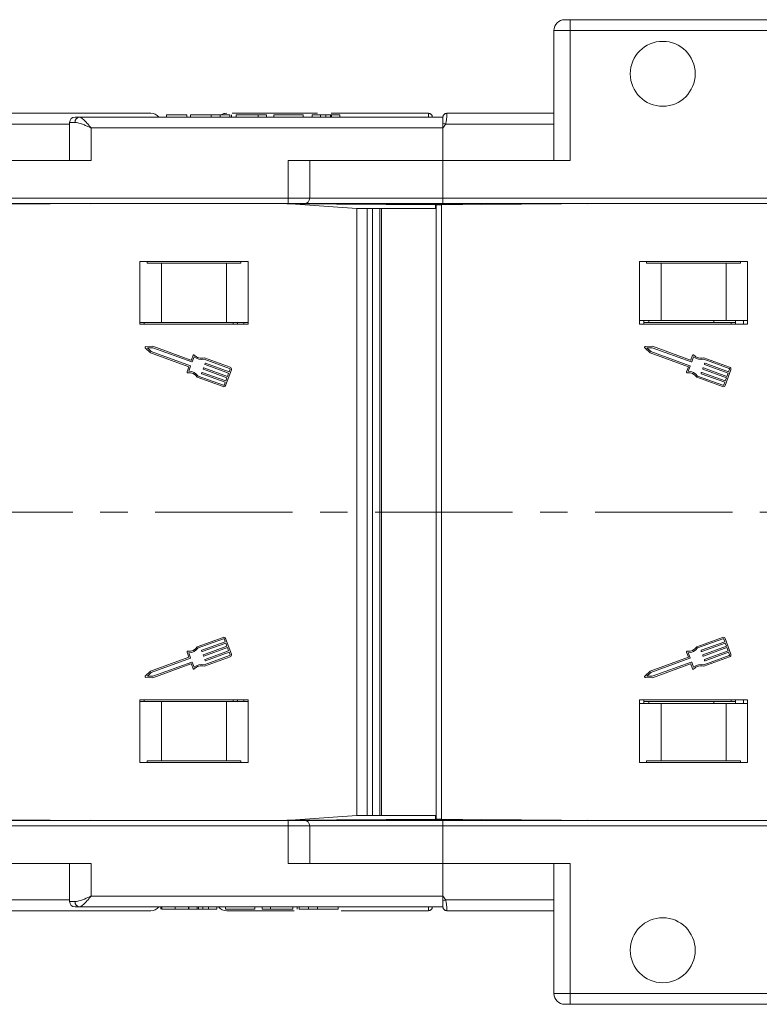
# Model space of a CAD drawing. Header units: millimetres. Extents: x 2471 to 3393, y -390 to 262.
# Tile 12 of 49: x 2900 to 2968, y -244 to -153. Entities that reach past the tile are written whole.
import ezdxf

# ---------------------------------------------------------------- set-up
doc = ezdxf.new("R2010")
doc.units = ezdxf.units.MM
doc.linetypes.add('CENTERX2', pattern=[20.32, 12.7, -2.54, 2.54, -2.54])

msp = doc.modelspace()

# ---------------------------------------------------------------- linework, layer by layer
at = {"color": 7, "linetype": 'Continuous', "lineweight": 15}
for p, q in [((2950.796, -153.131), (2950.296, -153.131)), ((2950.796, -153.131), (2950.796, -154.131)), ((2950.796, -153.131), (2983.846, -153.131)), ((2949.296, -154.131), (2949.296, -166.131)), ((2949.296, -154.131), (2950.796, -154.131)), ((2950.796, -154.131), (2950.796, -166.131)), ((2983.846, -154.131), (2950.796, -154.131)), ((2893.394, -161.781), (2912.044, -161.781)), ((2913.485, -161.931), (2913.485, -162.131)), ((2915.377, -161.931), (2915.377, -162.131)), ((2915.723, -161.931), (2915.723, -162.131)), ((2917.626, -161.931), (2917.626, -162.131)), ((2918.469, -161.931), (2918.469, -162.131)), ((2919.339, -161.931), (2919.339, -162.131)), ((2919.518, -161.931), (2919.518, -162.131)), ((2919.551, -161.781), (2927.447, -161.781)), ((2919.928, -161.931), (2919.928, -162.131)), ((2921.98, -161.931), (2919.928, -161.931)), ((2921.98, -161.931), (2921.98, -162.131)), ((2922.749, -161.931), (2921.98, -161.931)), ((2922.749, -161.931), (2922.749, -162.131)), ((2923.415, -161.931), (2923.415, -162.131)), ((2926.133, -161.931), (2923.415, -161.931)), ((2926.133, -161.931), (2926.133, -162.131)), ((2927.723, -161.931), (2926.954, -161.931)), ((2926.954, -161.931), (2926.954, -162.131)), ((2927.723, -161.931), (2927.723, -162.131)), ((2928.233, -161.931), (2928.233, -162.131)), ((2928.645, -161.931), (2928.645, -162.131)), ((2928.707, -161.781), (2937.707, -161.781)), ((2928.749, -161.931), (2928.749, -162.131)), ((2929.518, -161.931), (2928.749, -161.931)), ((2929.518, -161.931), (2929.518, -162.131)), ((2937.707, -161.781), (2937.707, -161.781)), ((2939.394, -161.781), (2949.296, -161.781)), ((2904.544, -162.781), (2893.279, -162.781)), ((2904.544, -162.631), (2904.544, -166.131)), ((2904.544, -162.631), (2905.053, -162.631)), ((2905.044, -162.131), (2905.426, -162.131)), ((2905.426, -162.131), (2939.044, -162.131)), ((2939.044, -162.131), (2939.044, -162.656)), ((2939.044, -162.656), (2939.044, -163.131)), ((2949.296, -162.781), (2939.279, -162.781)), ((2906.544, -163.131), (2906.544, -166.131)), ((2939.044, -163.131), (2906.544, -163.131)), ((2939.044, -163.131), (2939.044, -166.131)), ((2893.044, -166.131), (2906.544, -166.131)), ((2924.726, -169.631), (2924.726, -166.131)), ((2939.044, -166.131), (2924.726, -166.131)), ((2926.726, -169.631), (2926.726, -166.131)), ((2939.044, -169.631), (2939.044, -166.131)), ((2950.796, -166.131), (2939.044, -166.131)), ((2893.044, -169.631), (2924.726, -169.631)), ((2924.726, -170.131), (2893.044, -170.131)), ((2907.544, -170.131), (2893.046, -170.201)), ((2906.557, -170.131), (2906.482, -170.136)), ((2906.557, -170.136), (2906.557, -170.131)), ((2931.087, -170.581), (2924.544, -170.131)), ((2938.054, -170.201), (2924.618, -170.136)), ((2938.346, -170.228), (2924.647, -170.138)), ((2924.726, -170.131), (2924.726, -169.631)), ((2924.726, -169.631), (2926.726, -169.631)), ((2926.226, -170.131), (2924.726, -170.131)), ((2939.044, -170.131), (2926.226, -170.131)), ((2926.726, -169.631), (2939.044, -169.631)), ((2953.695, -170.131), (2938.906, -170.228)), ((2939.044, -169.631), (2983.846, -169.631)), ((2939.044, -170.131), (2939.044, -169.631)), ((2983.846, -170.131), (2939.044, -170.131)), ((2952.557, -170.131), (2952.437, -170.139)), ((2952.557, -170.138), (2952.557, -170.131)), ((2953.557, -170.131), (2953.55, -170.132)), ((2931.087, -198.631), (2931.087, -170.581)), ((2931.087, -170.581), (2932.05, -170.581)), ((2932.05, -170.581), (2932.05, -198.631)), ((2932.545, -170.581), (2932.05, -170.581)), ((2932.545, -198.631), (2932.545, -170.581)), ((2933.21, -170.581), (2932.545, -170.581)), ((2933.21, -170.581), (2933.21, -198.631)), ((2933.367, -170.581), (2933.21, -170.581)), ((2933.367, -170.581), (2933.367, -198.631)), ((2938.346, -170.581), (2933.367, -170.581)), ((2940.89, -170.215), (2938.054, -170.201)), ((2938.054, -170.226), (2938.054, -170.201)), ((2938.346, -170.228), (2938.626, -170.229)), ((2938.346, -170.581), (2938.346, -170.228)), ((2938.406, -170.231), (2938.906, -170.228)), ((2938.406, -198.631), (2938.406, -170.231)), ((2938.906, -170.228), (2938.906, -198.631)), ((2921.044, -175.481), (2911.044, -175.481)), ((2911.044, -175.481), (2911.044, -181.281)), ((2911.71, -175.631), (2911.71, -175.481)), ((2920.377, -175.481), (2920.377, -175.631)), ((2921.044, -181.281), (2921.044, -175.481)), ((2967.195, -175.481), (2957.195, -175.481)), ((2957.195, -175.481), (2957.195, -181.281)), ((2957.861, -175.631), (2957.861, -175.481)), ((2966.528, -175.481), (2966.528, -175.631)), ((2967.195, -181.281), (2967.195, -175.481)), ((2913.044, -175.631), (2911.71, -175.631)), ((2913.044, -181.131), (2913.044, -175.631)), ((2919.044, -175.631), (2913.044, -175.631)), ((2919.044, -181.131), (2919.044, -175.631)), ((2920.377, -175.631), (2919.044, -175.631)), ((2959.195, -175.631), (2957.861, -175.631)), ((2959.195, -180.931), (2959.195, -175.631)), ((2965.195, -175.631), (2959.195, -175.631)), ((2965.195, -180.931), (2965.195, -175.631)), ((2966.528, -175.631), (2965.195, -175.631)), ((2959.195, -180.931), (2957.195, -180.931)), ((2957.595, -181.281), (2957.595, -180.931)), ((2958.057, -181.131), (2958.057, -180.931)), ((2965.195, -180.931), (2959.195, -180.931)), ((2964.057, -181.131), (2964.057, -180.931)), ((2967.195, -180.931), (2965.195, -180.931)), ((2966.057, -181.281), (2966.057, -180.931)), ((2966.795, -181.281), (2966.795, -180.931)), ((2913.044, -181.131), (2911.044, -181.131)), ((2911.044, -181.281), (2921.044, -181.281)), ((2911.444, -181.281), (2911.444, -181.131)), ((2919.044, -181.131), (2913.044, -181.131)), ((2921.044, -181.131), (2919.044, -181.131)), ((2919.657, -181.131), (2919.657, -181.281)), ((2920.057, -181.281), (2920.057, -181.131)), ((2920.644, -181.281), (2920.644, -181.131)), ((2957.195, -181.281), (2967.195, -181.281)), ((2958.057, -181.131), (2957.595, -181.131)), ((2964.057, -181.131), (2958.057, -181.131)), ((2966.057, -181.131), (2964.057, -181.131)), ((2965.657, -181.131), (2965.657, -181.281)), ((2911.535, -183.459), (2912.021, -183.914)), ((2912.24, -183.315), (2911.575, -183.349)), ((2912.221, -183.443), (2911.732, -183.469)), ((2911.732, -183.469), (2912.089, -183.803)), ((2912.089, -183.803), (2915.702, -185.123)), ((2915.833, -184.763), (2912.221, -183.443)), ((2915.757, -184.6), (2912.24, -183.315)), ((2957.686, -183.459), (2958.172, -183.914)), ((2958.391, -183.315), (2957.726, -183.349)), ((2958.372, -183.443), (2957.883, -183.469)), ((2957.883, -183.469), (2958.24, -183.803)), ((2958.24, -183.803), (2961.853, -185.123)), ((2961.984, -184.763), (2958.372, -183.443)), ((2961.908, -184.6), (2958.391, -183.315)), ((2912.021, -183.914), (2915.568, -185.21)), ((2915.957, -184.147), (2915.798, -184.581)), ((2916.044, -184.281), (2915.874, -184.744)), ((2919.332, -185.362), (2916.991, -184.507)), ((2919.376, -185.242), (2916.998, -184.373)), ((2958.172, -183.914), (2961.719, -185.21)), ((2962.108, -184.147), (2961.949, -184.581)), ((2962.195, -184.281), (2962.025, -184.744)), ((2965.483, -185.362), (2963.142, -184.507)), ((2965.527, -185.242), (2963.149, -184.373)), ((2915.568, -185.21), (2915.399, -185.674)), ((2915.721, -185.164), (2915.552, -185.628)), ((2916.892, -185.388), (2916.914, -185.328)), ((2919.085, -186.223), (2916.911, -185.429)), ((2916.955, -185.309), (2919.129, -186.103)), ((2917.046, -184.968), (2917.068, -184.909)), ((2919.238, -185.804), (2917.065, -185.009)), ((2917.109, -184.889), (2919.282, -185.684)), ((2918.964, -186.927), (2919.49, -185.488)), ((2919.282, -185.684), (2919.37, -185.444)), ((2961.719, -185.21), (2961.55, -185.674)), ((2961.872, -185.164), (2961.703, -185.628)), ((2963.044, -185.388), (2963.065, -185.328)), ((2965.236, -186.223), (2963.063, -185.429)), ((2963.106, -185.309), (2965.28, -186.103)), ((2963.197, -184.968), (2963.219, -184.909)), ((2965.389, -185.804), (2963.216, -185.009)), ((2963.26, -184.889), (2965.433, -185.684)), ((2965.115, -186.927), (2965.641, -185.488)), ((2965.433, -185.684), (2965.521, -185.444)), ((2916.34, -186.172), (2918.718, -187.041)), ((2916.422, -186.066), (2918.762, -186.921)), ((2916.739, -185.808), (2916.761, -185.748)), ((2918.932, -186.643), (2916.758, -185.849)), ((2916.802, -185.729), (2918.975, -186.523)), ((2918.975, -186.523), (2919.085, -186.223)), ((2919.129, -186.103), (2919.238, -185.804)), ((2962.491, -186.172), (2964.869, -187.041)), ((2962.573, -186.066), (2964.913, -186.921)), ((2962.89, -185.808), (2962.912, -185.748)), ((2965.083, -186.643), (2962.909, -185.849)), ((2962.953, -185.729), (2965.127, -186.523)), ((2965.127, -186.523), (2965.236, -186.223)), ((2965.28, -186.103), (2965.389, -185.804)), ((2918.844, -186.883), (2918.932, -186.643)), ((2964.995, -186.883), (2965.083, -186.643)), ((2931.087, -226.681), (2931.087, -198.631)), ((2932.05, -198.631), (2932.05, -226.681)), ((2932.545, -226.681), (2932.545, -198.631)), ((2933.21, -198.631), (2933.21, -226.681)), ((2933.367, -198.631), (2933.367, -226.681)), ((2938.406, -227.031), (2938.406, -198.631)), ((2938.906, -198.631), (2938.906, -227.034)), ((2918.718, -210.221), (2916.34, -211.09)), ((2918.762, -210.341), (2916.422, -211.196)), ((2916.758, -211.413), (2918.932, -210.619)), ((2918.975, -210.739), (2916.802, -211.533)), ((2916.911, -211.833), (2919.085, -211.038)), ((2918.932, -210.619), (2918.844, -210.379)), ((2919.49, -211.774), (2918.964, -210.335)), ((2919.085, -211.038), (2918.975, -210.739)), ((2964.869, -210.221), (2962.491, -211.09)), ((2964.913, -210.341), (2962.573, -211.196)), ((2962.909, -211.413), (2965.083, -210.619)), ((2965.127, -210.739), (2962.953, -211.533)), ((2963.063, -211.833), (2965.236, -211.038)), ((2965.083, -210.619), (2964.995, -210.379)), ((2965.641, -211.774), (2965.115, -210.335)), ((2965.236, -211.038), (2965.127, -210.739)), ((2915.399, -211.588), (2915.568, -212.051)), ((2915.552, -211.634), (2915.721, -212.098)), ((2916.761, -211.514), (2916.739, -211.454)), ((2916.914, -211.933), (2916.892, -211.873)), ((2919.129, -211.158), (2916.955, -211.952)), ((2916.991, -212.755), (2919.332, -211.9)), ((2916.998, -212.889), (2919.376, -212.02)), ((2917.065, -212.252), (2919.238, -211.458)), ((2919.282, -211.578), (2917.109, -212.372)), ((2919.238, -211.458), (2919.129, -211.158)), ((2919.37, -211.818), (2919.282, -211.578)), ((2961.55, -211.588), (2961.719, -212.051)), ((2961.703, -211.634), (2961.872, -212.098)), ((2962.912, -211.514), (2962.89, -211.454)), ((2963.065, -211.933), (2963.044, -211.873)), ((2965.28, -211.158), (2963.106, -211.952)), ((2963.142, -212.755), (2965.483, -211.9)), ((2963.149, -212.889), (2965.527, -212.02)), ((2963.216, -212.252), (2965.389, -211.458)), ((2965.433, -211.578), (2963.26, -212.372)), ((2965.389, -211.458), (2965.28, -211.158)), ((2965.521, -211.818), (2965.433, -211.578)), ((2915.568, -212.051), (2912.021, -213.347)), ((2915.702, -212.138), (2912.089, -213.458)), ((2912.221, -213.818), (2915.833, -212.498)), ((2912.24, -213.947), (2915.757, -212.662)), ((2915.798, -212.681), (2915.957, -213.115)), ((2915.874, -212.517), (2916.044, -212.981)), ((2917.068, -212.353), (2917.046, -212.293)), ((2961.719, -212.051), (2958.172, -213.347)), ((2961.853, -212.138), (2958.24, -213.458)), ((2958.372, -213.818), (2961.984, -212.498)), ((2958.391, -213.947), (2961.908, -212.662)), ((2961.949, -212.681), (2962.108, -213.115)), ((2962.025, -212.517), (2962.195, -212.981)), ((2963.219, -212.353), (2963.197, -212.293)), ((2912.021, -213.347), (2911.535, -213.802)), ((2912.089, -213.458), (2911.732, -213.793)), ((2911.732, -213.793), (2912.221, -213.818)), ((2958.172, -213.347), (2957.686, -213.802)), ((2958.24, -213.458), (2957.883, -213.793)), ((2957.883, -213.793), (2958.372, -213.818)), ((2911.575, -213.913), (2912.24, -213.947)), ((2957.726, -213.913), (2958.391, -213.947)), ((2911.044, -215.981), (2911.044, -221.781)), ((2921.044, -215.981), (2911.044, -215.981)), ((2913.044, -216.131), (2911.044, -216.131)), ((2911.444, -216.131), (2911.444, -215.981)), ((2913.044, -216.131), (2913.044, -221.631)), ((2919.044, -216.131), (2913.044, -216.131)), ((2919.044, -216.131), (2919.044, -221.631)), ((2921.044, -216.131), (2919.044, -216.131)), ((2919.657, -215.981), (2919.657, -216.131)), ((2920.057, -216.131), (2920.057, -215.981)), ((2920.644, -216.131), (2920.644, -215.981)), ((2921.044, -221.781), (2921.044, -215.981)), ((2957.195, -215.981), (2957.195, -221.781)), ((2967.195, -215.981), (2957.195, -215.981)), ((2957.195, -216.331), (2959.195, -216.331)), ((2957.595, -216.331), (2957.595, -215.981)), ((2958.057, -216.131), (2957.595, -216.131)), ((2958.057, -216.131), (2958.057, -216.331)), ((2964.057, -216.131), (2958.057, -216.131)), ((2959.195, -216.331), (2959.195, -221.631)), ((2959.195, -216.331), (2965.195, -216.331)), ((2964.057, -216.131), (2964.057, -216.331)), ((2966.057, -216.131), (2964.057, -216.131)), ((2965.195, -216.331), (2965.195, -221.631)), ((2965.195, -216.331), (2967.195, -216.331)), ((2965.657, -215.981), (2965.657, -216.131)), ((2966.057, -216.331), (2966.057, -215.981)), ((2966.795, -216.331), (2966.795, -215.981)), ((2967.195, -221.781), (2967.195, -215.981)), ((2911.044, -221.781), (2921.044, -221.781)), ((2911.71, -221.631), (2911.71, -221.781)), ((2913.044, -221.631), (2911.71, -221.631)), ((2919.044, -221.631), (2913.044, -221.631)), ((2920.377, -221.631), (2919.044, -221.631)), ((2920.377, -221.781), (2920.377, -221.631)), ((2957.195, -221.781), (2967.195, -221.781)), ((2957.861, -221.631), (2959.195, -221.631)), ((2957.861, -221.781), (2957.861, -221.631)), ((2959.195, -221.631), (2965.195, -221.631)), ((2965.195, -221.631), (2966.528, -221.631)), ((2966.528, -221.631), (2966.528, -221.781)), ((2924.726, -227.131), (2893.044, -227.131)), ((2893.046, -227.061), (2907.544, -227.131)), ((2906.482, -227.126), (2906.557, -227.131)), ((2906.557, -227.131), (2906.557, -227.126)), ((2924.544, -227.131), (2931.087, -226.681)), ((2924.618, -227.126), (2938.054, -227.061)), ((2924.647, -227.124), (2938.346, -227.034)), ((2924.726, -227.131), (2924.726, -227.631)), ((2926.226, -227.131), (2924.726, -227.131)), ((2926.226, -227.131), (2939.044, -227.131)), ((2932.05, -226.681), (2931.087, -226.681)), ((2932.05, -226.681), (2932.545, -226.681)), ((2932.545, -226.681), (2933.21, -226.681)), ((2933.21, -226.681), (2933.367, -226.681)), ((2933.367, -226.681), (2938.346, -226.681)), ((2938.054, -227.061), (2938.054, -227.036)), ((2938.054, -227.061), (2940.89, -227.047)), ((2938.346, -227.034), (2938.346, -226.681)), ((2938.626, -227.032), (2938.346, -227.034)), ((2938.906, -227.034), (2938.406, -227.031)), ((2938.906, -227.034), (2953.695, -227.131)), ((2939.044, -227.631), (2939.044, -227.131)), ((2939.044, -227.131), (2983.846, -227.131)), ((2952.437, -227.123), (2952.557, -227.131)), ((2952.557, -227.131), (2952.557, -227.123)), ((2953.55, -227.13), (2953.557, -227.131)), ((2893.044, -227.631), (2924.726, -227.631)), ((2924.726, -227.631), (2924.726, -231.131)), ((2924.726, -227.631), (2926.726, -227.631)), ((2926.726, -231.131), (2926.726, -227.631)), ((2939.044, -227.631), (2926.726, -227.631)), ((2939.044, -227.631), (2939.044, -231.131)), ((2983.846, -227.631), (2939.044, -227.631)), ((2893.044, -231.131), (2906.544, -231.131)), ((2904.544, -231.131), (2904.544, -234.631)), ((2906.544, -234.131), (2906.544, -231.131)), ((2939.044, -231.131), (2924.726, -231.131)), ((2939.044, -231.131), (2950.796, -231.131)), ((2939.044, -234.131), (2939.044, -231.131)), ((2949.296, -231.131), (2949.296, -243.131)), ((2950.796, -231.131), (2950.796, -243.131)), ((2904.544, -234.481), (2893.279, -234.481)), ((2904.544, -234.631), (2905.053, -234.631)), ((2939.044, -234.131), (2906.544, -234.131)), ((2939.044, -234.606), (2939.044, -234.131)), ((2939.044, -235.131), (2939.044, -234.606)), ((2949.296, -234.481), (2939.279, -234.481)), ((2893.394, -235.481), (2912.044, -235.481)), ((2905.044, -235.131), (2905.426, -235.131)), ((2905.426, -235.131), (2939.044, -235.131)), ((2912.967, -235.331), (2912.967, -235.131)), ((2913.054, -235.331), (2913.054, -235.131)), ((2914.295, -235.331), (2914.295, -235.131)), ((2915.531, -235.331), (2915.531, -235.131)), ((2915.569, -235.331), (2915.569, -235.131)), ((2915.569, -235.331), (2916.339, -235.331)), ((2916.339, -235.331), (2916.339, -235.131)), ((2916.443, -235.331), (2916.443, -235.131)), ((2916.855, -235.331), (2916.855, -235.131)), ((2917.364, -235.331), (2917.364, -235.131)), ((2917.364, -235.331), (2918.133, -235.331)), ((2918.133, -235.331), (2918.133, -235.131)), ((2918.954, -235.331), (2918.954, -235.131)), ((2918.954, -235.331), (2921.672, -235.331)), ((2919.057, -235.481), (2925.283, -235.481)), ((2921.672, -235.331), (2921.672, -235.131)), ((2922.339, -235.331), (2922.339, -235.131)), ((2922.339, -235.331), (2923.108, -235.331)), ((2923.108, -235.331), (2923.108, -235.131)), ((2923.108, -235.331), (2925.159, -235.331)), ((2925.159, -235.331), (2925.159, -235.131)), ((2925.569, -235.331), (2925.569, -235.131)), ((2925.748, -235.331), (2925.748, -235.131)), ((2926.618, -235.331), (2926.618, -235.131)), ((2927.461, -235.331), (2927.461, -235.131)), ((2929.364, -235.331), (2929.364, -235.131)), ((2929.626, -235.481), (2937.707, -235.481)), ((2937.707, -235.481), (2937.707, -235.481)), ((2939.394, -235.481), (2949.296, -235.481)), ((2950.796, -243.131), (2949.296, -243.131)), ((2950.796, -243.131), (2983.846, -243.131)), ((2950.796, -243.131), (2950.796, -244.131)), ((2950.296, -244.131), (2950.796, -244.131)), ((2983.846, -244.131), (2950.796, -244.131))]:
    msp.add_line(p, q, dxfattribs=at)
at = {"color": 1, "linetype": 'CENTERX2', "lineweight": 13}
msp.add_line((3311.23, -198.631), (2760.568, -198.631), dxfattribs=at)
at = {"color": 7, "linetype": 'Continuous', "lineweight": 15}
for centre in [(2959.346, -158.131), (2959.346, -239.131)]:
    msp.add_circle(centre, 3, dxfattribs=at)
for centre, radius, start, end in [((2950.296, -154.131), 1, 90, 180), ((2912.044, -162.781), 1, 40.5416, 90), ((2919.057, -162.781), 1, 90, 120.17863), ((2937.707, -162.131), 0.35, 0.00166, 90.00559), ((2937.707, -162.131), 0.35, 0, 90), ((2939.394, -162.131), 0.35, 89.99442, 179.99834), ((2939.394, -162.131), 0.35, 90, 180), ((2905.044, -162.631), 0.5, 90, 180), ((2905.5, -162.575), 0.451, 99.5202, 187.08135), ((2917.938, -202.677), 45.245, 61.85753, 62.19463), ((2926.226, -169.631), 0.5, 270, 0), ((2911.578, -183.413), 0.0638, 92.951, 226.90808), ((2957.73, -183.413), 0.0638, 92.951, 226.90808), ((2915.768, -184.57), 0.0319, 249.92954, 339.92954), ((2916.017, -184.169), 0.0638, 44.41454, 159.92954), ((2916.74, -183.46), 1.076, 229.69289, 283.48884), ((2916.74, -183.46), 0.949, 224.41454, 285.7472), ((2961.919, -184.57), 0.0319, 249.92954, 339.92954), ((2962.168, -184.169), 0.0638, 44.41454, 159.92954), ((2962.891, -183.46), 1.076, 229.69289, 283.48884), ((2962.891, -183.46), 0.949, 224.41454, 285.7472), ((2915.555, -186.704), 1.076, 36.37025, 90.1662), ((2915.691, -185.153), 0.0319, 339.92954, 69.92954), ((2915.844, -184.733), 0.0319, 249.92954, 339.92954), ((2916.922, -185.399), 0.0319, 159.92954, 249.92954), ((2916.944, -185.339), 0.0319, 69.92954, 159.92954), ((2917.076, -184.979), 0.0319, 159.92954, 249.92954), ((2917.098, -184.919), 0.0319, 69.92954, 159.92954), ((2919.31, -185.422), 0.0638, 339.92954, 69.92954), ((2919.31, -185.422), 0.192, 339.92954, 69.92954), ((2961.706, -186.704), 1.076, 36.37025, 90.1662), ((2961.842, -185.153), 0.0319, 339.92954, 69.92954), ((2961.995, -184.733), 0.0319, 249.92954, 339.92954), ((2963.074, -185.399), 0.0319, 159.92954, 249.92954), ((2963.095, -185.339), 0.0319, 69.92954, 159.92954), ((2963.227, -184.979), 0.0319, 159.92954, 249.92954), ((2963.249, -184.919), 0.0319, 69.92954, 159.92954), ((2965.461, -185.422), 0.0638, 339.92954, 69.92954), ((2965.461, -185.422), 0.192, 339.92954, 69.92954), ((2915.459, -185.696), 0.0638, 159.92954, 275.44455), ((2915.555, -186.704), 0.949, 34.11188, 95.44455), ((2916.769, -185.819), 0.0319, 159.92954, 249.92954), ((2916.791, -185.759), 0.0319, 69.92954, 159.92954), ((2961.61, -185.696), 0.0638, 159.92954, 275.44455), ((2961.706, -186.704), 0.949, 34.11188, 95.44455), ((2962.92, -185.819), 0.0319, 159.92954, 249.92954), ((2962.942, -185.759), 0.0319, 69.92954, 159.92954), ((2918.784, -186.861), 0.192, 249.92954, 339.92954), ((2918.784, -186.861), 0.0638, 249.92954, 339.92954), ((2964.935, -186.861), 0.192, 249.92954, 339.92954), ((2964.935, -186.861), 0.0638, 249.92954, 339.92954), ((2918.784, -210.401), 0.192, 20.07046, 110.07046), ((2964.935, -210.401), 0.192, 20.07046, 110.07046), ((2915.555, -210.558), 0.949, 264.55545, 325.88812), ((2918.784, -210.401), 0.0638, 20.07046, 110.07046), ((2961.706, -210.558), 0.949, 264.55545, 325.88812), ((2964.935, -210.401), 0.0638, 20.07046, 110.07046), ((2915.459, -211.566), 0.0638, 84.55545, 200.07046), ((2915.555, -210.558), 1.076, 269.8338, 323.62975), ((2916.769, -211.443), 0.0319, 110.07046, 200.07046), ((2916.791, -211.503), 0.0319, 200.07046, 290.07046), ((2916.922, -211.862), 0.0319, 110.07046, 200.07046), ((2916.944, -211.922), 0.0319, 200.07046, 290.07046), ((2919.31, -211.84), 0.0638, 290.07046, 20.07046), ((2919.31, -211.84), 0.192, 290.07046, 20.07046), ((2961.61, -211.566), 0.0638, 84.55545, 200.07046), ((2961.706, -210.558), 1.076, 269.8338, 323.62975), ((2962.92, -211.443), 0.0319, 110.07046, 200.07046), ((2962.942, -211.503), 0.0319, 200.07046, 290.07046), ((2963.074, -211.862), 0.0319, 110.07046, 200.07046), ((2963.095, -211.922), 0.0319, 200.07046, 290.07046), ((2965.461, -211.84), 0.0638, 290.07046, 20.07046), ((2965.461, -211.84), 0.192, 290.07046, 20.07046), ((2915.691, -212.109), 0.0319, 290.07046, 20.07046), ((2915.768, -212.692), 0.0319, 20.07046, 110.07046), ((2915.844, -212.528), 0.0319, 20.07046, 110.07046), ((2916.74, -213.802), 1.076, 76.51116, 130.30711), ((2916.74, -213.802), 0.949, 74.2528, 135.58546), ((2917.076, -212.282), 0.0319, 110.07046, 200.07046), ((2917.098, -212.342), 0.0319, 200.07046, 290.07046), ((2961.842, -212.109), 0.0319, 290.07046, 20.07046), ((2961.919, -212.692), 0.0319, 20.07046, 110.07046), ((2961.995, -212.528), 0.0319, 20.07046, 110.07046), ((2962.891, -213.802), 1.076, 76.51116, 130.30711), ((2962.891, -213.802), 0.949, 74.2528, 135.58546), ((2963.227, -212.282), 0.0319, 110.07046, 200.07046), ((2963.249, -212.342), 0.0319, 200.07046, 290.07046), ((2911.578, -213.849), 0.0638, 133.09192, 267.049), ((2916.017, -213.093), 0.0638, 200.07046, 315.58546), ((2957.73, -213.849), 0.0638, 133.09192, 267.049), ((2962.168, -213.093), 0.0638, 200.07046, 315.58546), ((2926.226, -227.631), 0.5, 0, 90), ((2905.044, -234.631), 0.5, 180, 270), ((2905.5, -234.686), 0.451, 172.91865, 260.4798), ((2917.938, -194.584), 45.245, 297.80537, 298.14247), ((2912.044, -234.481), 1, 270, 319.4584), ((2919.057, -234.481), 1, 220.5416, 270), ((2937.707, -235.131), 0.35, 269.99441, 359.99834), ((2937.707, -235.131), 0.35, 270, 0), ((2939.394, -235.131), 0.35, 180.00166, 270.00558), ((2939.394, -235.131), 0.35, 180, 270), ((2950.296, -243.131), 1, 180, 270)]:
    msp.add_arc(centre, radius, start, end, dxfattribs=at)
for points, knots in [([(2915.377, -161.931), (2915.357, -161.931), (2915.318, -161.931), (2914.852, -161.931), (2914.181, -161.931), (2913.717, -161.931), (2913.485, -161.931)], [0, 0, 0, 0, 0.280551, 0.5594882, 0.779434, 1, 1, 1, 1]), ([(2917.626, -161.931), (2917.328, -161.931), (2916.733, -161.931), (2916.071, -161.931), (2915.761, -161.931), (2915.736, -161.931), (2915.723, -161.931)], [0, 0, 0, 0, 0.279831, 0.558669, 0.779006, 1, 1, 1, 1]), ([(2918.469, -161.931), (2918.316, -161.931), (2918.042, -161.931), (2917.753, -161.931), (2917.626, -161.931)], [0, 0, 0, 0, 0.5595644, 1, 1, 1, 1]), ([(2919.339, -161.931), (2919.221, -161.931), (2919.01, -161.931), (2918.634, -161.931), (2918.469, -161.931)], [0, 0, 0, 0, 0.559956, 1, 1, 1, 1]), ([(2928.233, -161.931), (2928.14, -161.931), (2928.001, -161.931), (2927.847, -161.931), (2927.721, -161.931), (2927.722, -161.931), (2927.723, -161.931)], [0, 0, 0, 0, 0.249396, 0.374426, 0.499454, 1, 1, 1, 1]), ([(2928.645, -161.931), (2928.618, -161.931), (2928.564, -161.931), (2928.423, -161.931), (2928.305, -161.931), (2928.233, -161.931)], [0, 0, 0, 0, 0.280672, 0.560844, 1, 1, 1, 1]), ([(2928.749, -161.931), (2928.744, -161.931), (2928.737, -161.931), (2928.673, -161.931), (2928.645, -161.931)], [0, 0, 0, 0, 0.561018, 1, 1, 1, 1]), ([(2937.713, -162.131), (2937.71, -162.071), (2937.703, -161.929), (2937.705, -161.807), (2937.706, -161.789), (2937.707, -161.781)], [0, 0, 0, 0, 0.287161, 0.678403, 1, 1, 1, 1]), ([(2939.394, -161.781), (2939.394, -161.781), (2939.395, -161.783), (2939.396, -161.834), (2939.395, -162.012), (2939.38, -162.273), (2939.348, -162.546), (2939.298, -162.716), (2939.279, -162.781)], [0, 0, 0, 0, 0.0234843, 0.2373073, 0.4510924, 0.6637685, 0.8705553, 1, 1, 1, 1]), ([(2906.544, -163.131), (2906.541, -163.13), (2906.53, -163.125), (2906.492, -163.108), (2906.447, -163.089), (2906.3, -163.026), (2906.069, -162.927), (2905.773, -162.808), (2905.514, -162.718), (2905.275, -162.65), (2905.132, -162.637), (2905.053, -162.631)], [0, 0, 0, 0, 0.0050763, 0.0203242, 0.070651, 0.0888897, 0.2920738, 0.5005507, 0.6534347, 0.809647, 1, 1, 1, 1]), ([(2906.544, -163.131), (2906.542, -163.129), (2906.54, -163.126), (2906.534, -163.12), (2906.526, -163.11), (2906.511, -163.093), (2906.488, -163.067), (2906.462, -163.037), (2906.417, -162.985), (2906.338, -162.894), (2906.172, -162.706), (2906.017, -162.54), (2905.81, -162.338), (2905.618, -162.173), (2905.484, -162.144), (2905.426, -162.131)], [0, 0, 0, 0, 0.004076, 0.005312, 0.013833, 0.023499, 0.039938, 0.067959, 0.085914, 0.147188, 0.256834, 0.484715, 0.526697, 0.795371, 1, 1, 1, 1]), ([(2939.279, -162.781), (2939.267, -162.802), (2939.198, -162.923), (2939.114, -163.036), (2939.045, -163.129), (2939.044, -163.131)], [0, 0, 0, 0, 0.17537, 0.987913, 1, 1, 1, 1]), ([(2906.544, -234.131), (2906.541, -234.132), (2906.53, -234.137), (2906.492, -234.153), (2906.447, -234.173), (2906.188, -234.284), (2905.792, -234.451), (2905.339, -234.606), (2905.132, -234.624), (2905.053, -234.631)], [0, 0, 0, 0, 0.005088, 0.020369, 0.070807, 0.089086, 0.500311, 0.809226, 1, 1, 1, 1]), ([(2906.544, -234.131), (2906.542, -234.133), (2906.54, -234.135), (2906.534, -234.142), (2906.526, -234.152), (2906.511, -234.168), (2906.488, -234.195), (2906.462, -234.225), (2906.417, -234.277), (2906.338, -234.368), (2906.172, -234.555), (2906.017, -234.721), (2905.81, -234.923), (2905.618, -235.088), (2905.484, -235.118), (2905.426, -235.131)], [0, 0, 0, 0, 0.0040759, 0.005312, 0.0138325, 0.0234994, 0.0399385, 0.0679586, 0.0859142, 0.1471881, 0.2568342, 0.4847154, 0.5266974, 0.7953711, 1, 1, 1, 1]), ([(2939.279, -234.481), (2939.267, -234.459), (2939.198, -234.338), (2939.114, -234.225), (2939.045, -234.132), (2939.044, -234.131)], [0, 0, 0, 0, 0.17537, 0.987913, 1, 1, 1, 1]), ([(2939.394, -235.481), (2939.394, -235.481), (2939.395, -235.479), (2939.396, -235.427), (2939.395, -235.25), (2939.38, -234.989), (2939.348, -234.715), (2939.298, -234.546), (2939.279, -234.481)], [0, 0, 0, 0, 0.023484, 0.237307, 0.451092, 0.663769, 0.870555, 1, 1, 1, 1]), ([(2913.054, -235.331), (2913.117, -235.331), (2913.243, -235.331), (2913.683, -235.331), (2914.063, -235.331), (2914.295, -235.331)], [0, 0, 0, 0, 0.2801216, 0.5603549, 1, 1, 1, 1]), ([(2914.295, -235.331), (2914.49, -235.331), (2914.879, -235.331), (2915.324, -235.331), (2915.508, -235.331), (2915.523, -235.331), (2915.531, -235.331)], [0, 0, 0, 0, 0.280246, 0.558416, 0.778827, 1, 1, 1, 1]), ([(2916.339, -235.331), (2916.343, -235.331), (2916.35, -235.331), (2916.415, -235.331), (2916.443, -235.331)], [0, 0, 0, 0, 0.561018, 1, 1, 1, 1]), ([(2916.443, -235.331), (2916.47, -235.331), (2916.523, -235.331), (2916.664, -235.331), (2916.782, -235.331), (2916.855, -235.331)], [0, 0, 0, 0, 0.280672, 0.560844, 1, 1, 1, 1]), ([(2916.855, -235.331), (2916.947, -235.331), (2917.087, -235.331), (2917.24, -235.331), (2917.367, -235.331), (2917.365, -235.331), (2917.364, -235.331)], [0, 0, 0, 0, 0.249396, 0.374426, 0.499454, 1, 1, 1, 1]), ([(2925.748, -235.331), (2925.866, -235.331), (2926.077, -235.331), (2926.453, -235.331), (2926.618, -235.331)], [0, 0, 0, 0, 0.5599557, 1, 1, 1, 1]), ([(2926.618, -235.331), (2926.771, -235.331), (2927.045, -235.331), (2927.334, -235.331), (2927.461, -235.331)], [0, 0, 0, 0, 0.559564, 1, 1, 1, 1]), ([(2927.461, -235.331), (2927.759, -235.331), (2928.354, -235.331), (2929.016, -235.331), (2929.327, -235.331), (2929.352, -235.331), (2929.364, -235.331)], [0, 0, 0, 0, 0.279831, 0.558669, 0.779006, 1, 1, 1, 1]), ([(2937.713, -235.131), (2937.71, -235.191), (2937.703, -235.332), (2937.705, -235.455), (2937.706, -235.473), (2937.707, -235.481)], [0, 0, 0, 0, 0.287161, 0.678403, 1, 1, 1, 1])]:
    msp.add_open_spline(points, degree=3, knots=knots, dxfattribs=at)

doc.saveas('drawing.dxf')
